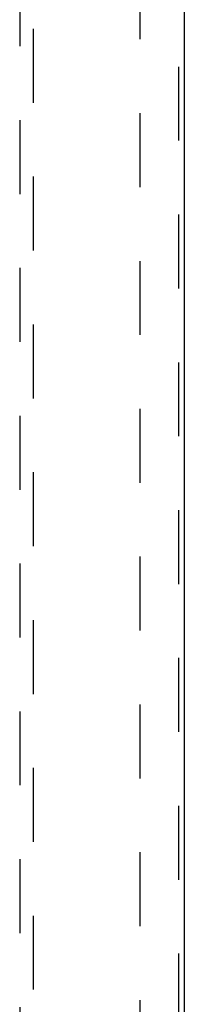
# Model space of a CAD drawing. Header units: inches. Extents: x 0 to 245, y 0 to 158.
# Tile 90 of 159: x 71 to 74, y 82 to 100. Entities that reach past the tile are written whole.
import ezdxf

# ---------------------------------------------------------------- set-up
doc = ezdxf.new("R2010")
doc.units = ezdxf.units.IN
doc.header["$LTSCALE"] = 13.466196
doc.header["$MEASUREMENT"] = 0
doc.linetypes.add('HIDDEN', pattern=[0.2, 0.1, -0.1])
doc.layers.add('DEFAULT_2', color=8, linetype='HIDDEN')
doc.layers.add('SECONDARY_OR_LEFT_DOOR_ASSEMBLY', color=7, linetype='CONTINUOUS')

msp = doc.modelspace()

# ---------------------------------------------------------------- linework, layer by layer
at = {"layer": 'DEFAULT_2', "color": 8, "linetype": 'HIDDEN'}
msp.add_line((73.28, 112.002), (73.28, 43.405), dxfattribs=at)
at = {"layer": 'SECONDARY_OR_LEFT_DOOR_ASSEMBLY', "color": 8, "linetype": 'HIDDEN'}
for p, q in [((73.989, 112.849), (73.989, 42.557)), ((71.093, 111.876), (71.093, 79.874)), ((71.343, 79.874), (71.343, 111.876))]:
    msp.add_line(p, q, dxfattribs=at)
at = {"layer": 'SECONDARY_OR_LEFT_DOOR_ASSEMBLY', "color": 3, "linetype": 'Continuous'}
msp.add_line((74.093, 112.849), (74.093, 42.557), dxfattribs=at)

doc.saveas('drawing.dxf')
